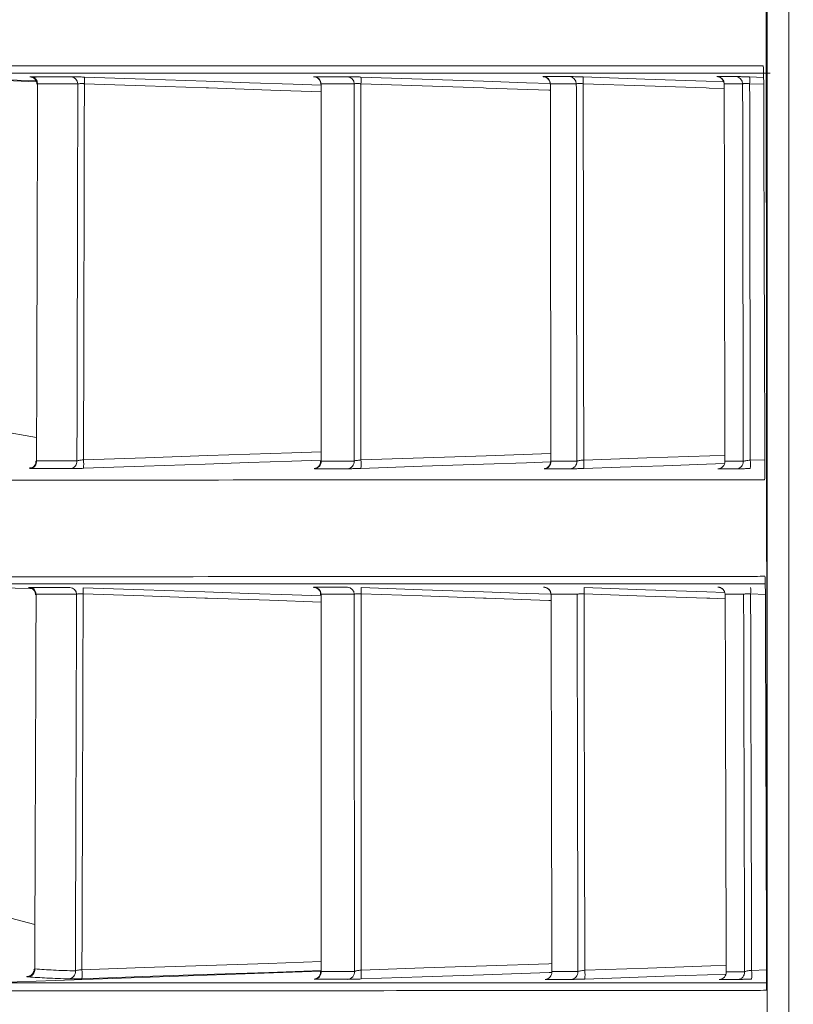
# Model space of a CAD drawing. Header units: millimetres. Extents: x 0 to 1118, y 0 to 864.
# Tile 20 of 256: x 232.9 to 238.13, y 92.89 to 99.55. Entities that reach past the tile are written whole.
import ezdxf

# ---------------------------------------------------------------- set-up
doc = ezdxf.new("R2010")
doc.units = ezdxf.units.MM
doc.styles.add('SLDTEXTSTYLE3', font='TXT', dxfattribs={"width": 0.605})
doc.dimstyles.new('SLDDIMSTYLE1', dxfattribs={"dimtxt": 3.175, "dimasz": 3.302, "dimexe": 0, "dimexo": 0.0625, "dimgap": 0.79375, "dimtad": 0, "dimtih": 1, "dimtoh": 1, "dimdec": 1, "dimlfac": 4, "dimrnd": 1e-09, "dimzin": 4, "dimdsep": 46, "dimtxsty": 'SLDTEXTSTYLE3', "dimsah": 1, "dimcen": 0.09, "dimadec": 0, "dimazin": 1, "dimtfac": 1, "dimtofl": 0, "dimtmove": 0, "dimatfit": 3, "dimfxl": 1, "dimfrac": 2, "dimtolj": 1, "dimtzin": 12, "dimarcsym": 0})

# ---------------------------------------------------------------- blocks, each defined once
blk = doc.blocks.new('_D_2')
at = {"color": 7, "linetype": 'Continuous', "lineweight": 0}
for p, q in [((261.2262, 133.1234), (154.0785, 133.1234)), ((155.6785, 133.1234), (155.6785, 107.5597)), ((155.6785, 77.1234), (155.6785, 102.687)), ((261.2262, 77.1234), (154.0785, 77.1234))]:
    blk.add_line(p, q, dxfattribs=at)
for points in [[(155.6785, 133.1234), (155.1705, 129.8214), (156.1865, 129.8214)], [(155.6785, 77.1234), (156.1865, 80.4254), (155.1705, 80.4254)]]:
    blk.add_solid(points, dxfattribs=at)
at = {"color": 7, "linetype": 'Continuous', "lineweight": 0, "insert": (150.2215, 106.7798), "char_height": 3.175, "attachment_point": 1, "style": 'SLDTEXTSTYLE3'}
blk.add_mtext('224.0', dxfattribs=at)

msp = doc.modelspace()

# ---------------------------------------------------------------- linework, layer by layer
at = {"color": 7, "linetype": 'Continuous', "lineweight": 15}
for p, q in [((237.9512, 76.3734), (237.9512, 133.1234)), ((231.1908, 99.1962), (233.0085, 99.1327)), ((233.0097, 96.7246), (232.7523, 96.7715)), ((234.9339, 96.5666), (234.9311, 96.5645)), ((236.4879, 96.5656), (236.4866, 96.564)), ((231.8605, 95.7417), (232.9797, 95.7027)), ((232.998, 93.4315), (232.7263, 93.503)), ((234.9338, 93.1136), (234.931, 93.1105)), ((236.4948, 93.1123), (236.4935, 93.11))]:
    msp.add_line(p, q, dxfattribs=at)
at = {"color": 9, "linetype": 'Continuous', "lineweight": 0}
for p, q in [((238.0976, 133.1234), (238.0976, 76.3734)), ((233.0068, 99.1376), (231.4876, 99.1907)), ((237.8321, 99.1647), (237.9267, 99.1614)), ((237.927, 99.1155), (237.8321, 99.1188)), ((232.9623, 96.5211), (232.9794, 96.5217)), ((237.8367, 96.572), (237.9352, 96.5754)), ((237.9383, 95.6639), (237.8387, 95.6673)), ((237.8456, 93.1205), (237.9464, 93.124)), ((232.6992, 93.0365), (234.9338, 93.1145))]:
    msp.add_line(p, q, dxfattribs=at)
at = {"color": 9, "linetype": 'Continuous', "lineweight": 0, "flags": 128}
for points in [[(233.3328, 99.1636), (233.7443, 99.1494), (234.1559, 99.1352), (234.4498, 99.1251), (234.7438, 99.115), (234.9342, 99.1084)], [(234.9342, 99.0637), (234.5935, 99.0754), (234.1733, 99.0899), (234.1559, 99.0905), (233.7443, 99.1047), (233.3328, 99.1188)], [(235.2033, 99.1641), (235.6175, 99.1498), (236.0317, 99.1355), (236.3234, 99.1254), (236.4824, 99.1199)], [(236.4846, 99.0747), (236.4739, 99.075), (236.0504, 99.0896), (236.0317, 99.0903), (235.6175, 99.1046), (235.2033, 99.1189)], [(236.7065, 99.1644), (237.1223, 99.1501), (237.5381, 99.1357), (237.6567, 99.1315)], [(237.6603, 99.0859), (237.5582, 99.0894), (237.5381, 99.0901), (237.1223, 99.1045), (236.7065, 99.1189)], [(233.3269, 96.5746), (233.7471, 96.589), (234.1674, 96.6034), (234.452, 96.6132), (234.7366, 96.6229), (234.9339, 96.6297)], [(235.2035, 96.5735), (235.627, 96.5881), (236.0505, 96.6027), (236.4878, 96.6177)], [(236.7101, 96.5727), (237.1359, 96.5874), (237.5617, 96.6021), (237.6647, 96.6056)], [(234.9339, 96.5722), (234.7366, 96.5655), (234.4427, 96.5554), (234.1489, 96.5453), (233.7379, 96.5312), (233.3269, 96.5171)], [(236.4852, 96.5608), (236.3227, 96.5552), (236.031, 96.5451), (235.6173, 96.5309), (235.2035, 96.5166)], [(237.6611, 96.5492), (237.541, 96.545), (237.2487, 96.5349), (236.9564, 96.5248), (236.7101, 96.5163)], [(233.3244, 95.7096), (233.7359, 95.6954), (234.1475, 95.6812), (234.4428, 95.671), (234.7381, 95.6608), (234.9337, 95.654)], [(234.9337, 95.6125), (234.5848, 95.6245), (234.1647, 95.639), (234.1475, 95.6396), (233.7359, 95.6538), (233.3244, 95.668)], [(235.2037, 95.7101), (235.6179, 95.6958), (236.0321, 95.6814), (236.3247, 95.6713), (236.4871, 95.6657)], [(236.4895, 95.6234), (236.4741, 95.6239), (236.0507, 95.6385), (236.0321, 95.6392), (235.6179, 95.6535), (235.2037, 95.6678)], [(236.7118, 95.7105), (237.1276, 95.696), (237.5435, 95.6816), (237.6631, 95.6775)], [(237.6669, 95.6345), (237.5634, 95.6381), (237.5435, 95.6388), (237.1276, 95.6532), (236.7118, 95.6676)], [(233.3163, 93.1254), (233.7365, 93.1397), (234.1566, 93.1539), (234.5767, 93.1682), (234.9338, 93.1803)], [(234.9338, 93.1196), (234.5799, 93.1076), (234.1378, 93.0926), (233.727, 93.0787), (233.3163, 93.0647)], [(235.2046, 93.1224), (235.628, 93.137), (236.0515, 93.1516), (236.4749, 93.1661), (236.4946, 93.1668)], [(236.7176, 93.1214), (237.1433, 93.1361), (237.569, 93.1507), (237.6737, 93.1544)], [(236.4922, 93.1069), (236.4752, 93.1064), (236.0317, 93.0911), (235.6182, 93.0769), (235.2046, 93.0626)], [(237.6707, 93.0952), (237.5481, 93.091), (237.2547, 93.0809), (236.9613, 93.0707), (236.7176, 93.0623)]]:
    msp.add_lwpolyline(points, dxfattribs=at)
at = {"color": 7, "linetype": 'Continuous', "lineweight": 15, "flags": 128}
for points in [[(237.6162, 99.167), (237.6145, 99.1671), (237.6155, 99.167), (237.6169, 99.1668), (237.6193, 99.1664), (237.6257, 99.1646), (237.6353, 99.1601), (237.6469, 99.1504), (237.656, 99.1353), (237.6593, 99.1177), (237.6593, 99.1175), (237.6593, 99.1175)], [(237.9377, 95.7368), (237.8226, 95.7368), (237.5084, 95.7368), (237.1203, 95.7368), (236.6392, 95.7368), (235.4217, 95.7368), (233.9138, 95.7368), (232.1278, 95.7368), (232.1278, 95.7368), (232.1278, 95.7368)]]:
    msp.add_lwpolyline(points, dxfattribs=at)
at = {"color": 9, "linetype": 'Continuous', "lineweight": 0}
for centre, radius, start, end in [((232.968, 99.1177), 0.0482, 0.00932, 85.42072), ((233.24, 99.1177), 0.0483, 0.0456, 85.53424), ((232.9779, 99.1412), 0.3555, 356.39109, 3.60891), ((234.8855, 99.1178), 0.0487, 0.25213, 86.21346), ((235.1089, 99.1178), 0.0488, 0.27798, 86.30584), ((234.8491, 99.1415), 0.3549, 356.34916, 3.65084), ((236.4354, 99.1178), 0.0492, 0.41292, 86.86686), ((236.6107, 99.1179), 0.0492, 0.42719, 86.94377), ((236.3532, 99.1417), 0.354, 356.30997, 3.69003), ((237.6107, 99.1179), 0.0496, 0.47246, 87.40734), ((237.7351, 99.1179), 0.0496, 0.47049, 87.46938), ((237.4801, 99.1417), 0.3528, 356.27109, 3.72891), ((232.9608, 96.5634), 0.0486, 274.84474, 5.15889), ((233.2339, 96.5634), 0.0487, 274.71343, 5.00013), ((232.9443, 96.5458), 0.3837, 355.70108, 4.29892), ((234.885, 96.5632), 0.049, 273.93649, 4.00409), ((235.109, 96.5631), 0.049, 273.83217, 3.86125), ((234.8236, 96.5451), 0.381, 355.71852, 4.28148), ((236.4386, 96.563), 0.0493, 273.20588, 2.94185), ((236.6143, 96.563), 0.0493, 273.12114, 2.80691), ((236.3329, 96.5445), 0.3783, 355.72896, 4.27104), ((237.6152, 96.5629), 0.0496, 272.61742, 1.92217), ((237.4622, 96.5441), 0.3755, 355.73222, 4.26778), ((236.4402, 95.6639), 0.0491, 1.27039, 86.89524), ((237.6173, 95.6639), 0.0496, 1.0803, 87.42096), ((232.9582, 95.6637), 0.0481, 1.35045, 85.50931), ((233.2317, 95.6637), 0.0482, 1.35339, 85.61693), ((232.9821, 95.6888), 0.3429, 356.52516, 3.47484), ((234.8851, 95.6638), 0.0487, 1.34734, 86.26527), ((235.1094, 95.6638), 0.0487, 1.34213, 86.35394), ((234.8607, 95.6889), 0.3437, 356.47415, 3.52585), ((236.3685, 95.689), 0.344, 356.427, 3.573), ((237.4957, 95.689), 0.3437, 356.38115, 3.61885), ((232.9477, 93.1257), 0.0493, 275.61196, 5.71065), ((233.2231, 93.112), 0.049, 275.02926, 6.00615), ((232.925, 93.0951), 0.3925, 355.56519, 4.43481), ((234.8233, 93.0925), 0.3825, 355.51591, 4.48409), ((236.3385, 93.0918), 0.3802, 355.54598, 4.45402), ((237.4692, 93.0913), 0.3776, 355.5653, 4.4347), ((234.8849, 93.1092), 0.049, 273.95877, 5.09192), ((235.1101, 93.1092), 0.0491, 273.85207, 4.91842), ((236.4455, 93.1091), 0.0493, 273.21302, 3.79253), ((236.6217, 93.1091), 0.0494, 273.12671, 3.62588), ((237.6243, 93.109), 0.0496, 272.61551, 2.52079)]:
    msp.add_arc(centre, radius, start, end, dxfattribs=at)
at = {"color": 7, "linetype": 'Continuous', "lineweight": 15}
for centre, start, end in [((237.7396, 96.5629), 272.55101, 1.79053), ((237.7487, 93.109), 272.54837, 2.35423)]:
    msp.add_arc(centre, 0.0497, start, end, dxfattribs=at)
for points, knots in [([(237.951, 117.1004), (237.9481, 115.3423), (237.9344, 107.1065), (237.9438, 98.8707), (237.9512, 92.3929)], [0, 0, 0, 0, 0.21347, 1, 1, 1, 1]), ([(237.9512, 93.5788), (237.948, 100.0925), (237.9443, 107.539), (237.9504, 114.9854), (237.9512, 115.9182)], [0, 0, 0, 0, 0.874734, 1, 1, 1, 1]), ([(231.4438, 99.2386), (232.0864, 99.2387), (233.3738, 99.239), (234.9655, 99.2393), (236.0705, 99.2396), (236.7905, 99.2398), (237.2945, 99.24), (237.7274, 99.2403), (237.8577, 99.2405), (237.923, 99.2406)], [0, 0, 0, 0, 0.186073, 0.3728, 0.558867, 0.652281, 0.74582, 0.872661, 1, 1, 1, 1]), ([(237.9713, 99.1908), (237.9063, 99.1908), (237.776, 99.1908), (237.3436, 99.1907), (236.8403, 99.1908), (236.12, 99.1907), (235.0189, 99.1907), (233.4091, 99.1907), (232.1581, 99.1907), (231.4876, 99.1907), (231.4876, 99.1907)], [0, 0, 0, 0, 0.12684, 0.254237, 0.347262, 0.440291, 0.627247, 0.813292, 0.999999, 1, 1, 1, 1]), ([(232.9701, 99.1647), (232.9699, 99.1647), (232.9695, 99.1648), (232.9706, 99.1646), (232.9729, 99.1642), (232.978, 99.163), (232.9868, 99.1595), (232.9984, 99.1512), (233.008, 99.1374), (233.0128, 99.1241), (233.0118, 99.1168), (233.0116, 99.1154)], [0, 0, 0, 0, 0.040664, 0.100161, 0.147063, 0.203038, 0.328993, 0.50055, 0.728247, 0.948743, 1, 1, 1, 1]), ([(233.0161, 99.1177), (233.0159, 99.0264), (233.0153, 98.7398), (233.0141, 98.2582), (233.0125, 97.6836), (233.0109, 97.12), (233.0098, 96.7519), (233.0092, 96.5678)], [0, 0, 0, 0, 0.107068, 0.33632, 0.565601, 0.782788, 1, 1, 1, 1]), ([(233.0161, 99.1177), (233.0146, 99.1173), (233.0122, 99.1166), (233.0127, 99.1156), (233.0129, 99.1153)], [0, 0, 0, 0, 0.620809, 1, 1, 1, 1]), ([(233.3328, 99.1636), (233.3283, 99.1637), (233.3126, 99.1643), (233.2869, 99.165), (233.2596, 99.1657), (233.249, 99.1658), (233.2438, 99.1658)], [0, 0, 0, 0, 0.118772, 0.411568, 0.705814, 1, 1, 1, 1]), ([(234.8888, 99.1656), (234.8886, 99.1656), (234.8881, 99.1657), (234.8892, 99.1656), (234.8912, 99.1652), (234.8959, 99.1642), (234.9043, 99.1612), (234.9163, 99.1534), (234.9267, 99.1397), (234.9319, 99.1256), (234.931, 99.118), (234.9308, 99.1163)], [0, 0, 0, 0, 0.043982, 0.096966, 0.139983, 0.1908, 0.305883, 0.470997, 0.715913, 0.935776, 1, 1, 1, 1]), ([(234.9342, 99.118), (234.9333, 99.1177), (234.9316, 99.1172), (234.932, 99.1165), (234.9322, 99.1162)], [0, 0, 0, 0, 0.545488, 1, 1, 1, 1]), ([(234.9342, 99.118), (234.9342, 99.0214), (234.9342, 98.7309), (234.9341, 98.2469), (234.934, 97.6761), (234.9339, 97.1159), (234.9339, 96.7497), (234.9339, 96.5666)], [0, 0, 0, 0, 0.113288, 0.340801, 0.568336, 0.784158, 1, 1, 1, 1]), ([(235.2033, 99.1641), (235.1967, 99.1643), (235.1789, 99.1649), (235.1518, 99.1657), (235.1259, 99.1663), (235.1167, 99.1664), (235.112, 99.1665)], [0, 0, 0, 0, 0.1655219, 0.4429154, 0.7214817, 1, 1, 1, 1]), ([(236.4405, 99.1663), (236.4394, 99.1664), (236.4379, 99.1665), (236.4398, 99.1663), (236.442, 99.166), (236.4468, 99.165), (236.4565, 99.1616), (236.4686, 99.1531), (236.4784, 99.139), (236.4832, 99.126), (236.4823, 99.1185), (236.4821, 99.117)], [0, 0, 0, 0, 0.175193, 0.219911, 0.253498, 0.295716, 0.400462, 0.578276, 0.76007, 0.949364, 1, 1, 1, 1]), ([(236.4845, 99.1182), (236.484, 99.118), (236.4829, 99.1177), (236.4833, 99.1171), (236.4835, 99.1169)], [0, 0, 0, 0, 0.4302606, 1, 1, 1, 1]), ([(236.4845, 99.1182), (236.4846, 99.0237), (236.4849, 98.7349), (236.4855, 98.252), (236.4862, 97.6796), (236.487, 97.1174), (236.4876, 96.7495), (236.4879, 96.5656)], [0, 0, 0, 0, 0.110843, 0.338807, 0.566791, 0.783387, 1, 1, 1, 1]), ([(236.7065, 99.1644), (236.6977, 99.1647), (236.6776, 99.1654), (236.6494, 99.1663), (236.6251, 99.1669), (236.6173, 99.167), (236.6133, 99.167)], [0, 0, 0, 0, 0.20896, 0.472013, 0.736026, 1, 1, 1, 1]), ([(237.6602, 99.1183), (237.6604, 99.0245), (237.6608, 98.7362), (237.6616, 98.2538), (237.6626, 97.6808), (237.6636, 97.1177), (237.6644, 96.749), (237.6648, 96.5646)], [0, 0, 0, 0, 0.110052, 0.338067, 0.566098, 0.783042, 1, 1, 1, 1]), ([(237.8321, 99.1647), (237.832, 99.1647), (237.8207, 99.1651), (237.7981, 99.1658), (237.7691, 99.1667), (237.7467, 99.1673), (237.7404, 99.1674), (237.7373, 99.1675)], [0, 0, 0, 0, 0.003794, 0.251948, 0.500785, 0.750408, 1, 1, 1, 1]), ([(233.0046, 96.565), (233.0048, 96.5635), (233.0057, 96.5562), (233.0014, 96.5445), (232.9939, 96.5326), (232.9851, 96.5247), (232.9769, 96.5199), (232.9701, 96.5174), (232.9659, 96.5164), (232.9639, 96.516), (232.9628, 96.5159), (232.9628, 96.5159), (232.9627, 96.5159)], [0, 0, 0, 0, 0.05767, 0.269981, 0.440366, 0.583946, 0.703872, 0.797114, 0.855204, 0.895774, 0.941305, 1, 1, 1, 1]), ([(233.0092, 96.5678), (233.0071, 96.5669), (233.0046, 96.566), (233.0055, 96.5652), (233.0057, 96.5651)], [0, 0, 0, 0, 0.857757, 1, 1, 1, 1]), ([(233.2379, 96.5149), (233.2398, 96.5149), (233.2464, 96.5149), (233.2642, 96.5152), (233.2934, 96.516), (233.3157, 96.5167), (233.3269, 96.5171)], [0, 0, 0, 0, 0.120486, 0.414994, 0.707458, 1, 1, 1, 1]), ([(234.9304, 96.5644), (234.9306, 96.5626), (234.9314, 96.5552), (234.927, 96.5433), (234.9194, 96.5315), (234.9106, 96.5237), (234.9023, 96.519), (234.8957, 96.5166), (234.8914, 96.5156), (234.8893, 96.5152), (234.8882, 96.5151), (234.8877, 96.515), (234.8879, 96.515), (234.8879, 96.515)], [0, 0, 0, 0, 0.0665299, 0.2770781, 0.4459792, 0.5882041, 0.7070106, 0.7999377, 0.8533631, 0.8912077, 0.9298311, 0.9854729, 1, 1, 1, 1]), ([(235.1123, 96.5142), (235.1148, 96.5143), (235.1216, 96.5143), (235.1409, 96.5147), (235.17, 96.5155), (235.1924, 96.5162), (235.2035, 96.5166)], [0, 0, 0, 0, 0.167484, 0.446072, 0.723004, 1, 1, 1, 1]), ([(236.4857, 96.5641), (236.4854, 96.5585), (236.4847, 96.5479), (236.4775, 96.5348), (236.4689, 96.5256), (236.4603, 96.5198), (236.4527, 96.5166), (236.4471, 96.5151), (236.4442, 96.5146), (236.4428, 96.5144), (236.4421, 96.5143), (236.4422, 96.5143), (236.4422, 96.5143)], [0, 0, 0, 0, 0.205668, 0.38741, 0.538671, 0.666244, 0.770031, 0.844106, 0.885034, 0.917542, 0.9586, 1, 1, 1, 1]), ([(236.617, 96.5137), (236.6199, 96.5138), (236.6266, 96.5138), (236.6475, 96.5143), (236.6766, 96.5152), (236.699, 96.5159), (236.7101, 96.5163)], [0, 0, 0, 0, 0.211142, 0.474997, 0.737472, 1, 1, 1, 1]), ([(237.7418, 96.5133), (237.7313, 96.5133), (237.7101, 96.5134), (237.6787, 96.5134), (237.6479, 96.5134), (237.6276, 96.5134), (237.6175, 96.5134)], [0, 0, 0, 0, 0.261299, 0.5226, 0.761299, 1, 1, 1, 1]), ([(237.7418, 96.5133), (237.7419, 96.5133), (237.744, 96.5133), (237.752, 96.5135), (237.7739, 96.5141), (237.8031, 96.515), (237.8255, 96.5157), (237.8367, 96.5161)], [0, 0, 0, 0, 0.003484, 0.254351, 0.503672, 0.751814, 1, 1, 1, 1]), ([(237.9328, 96.44), (237.8883, 96.4399), (237.7993, 96.4396), (237.4799, 96.4393), (237.0707, 96.4391), (236.4209, 96.4387), (235.3946, 96.4384), (233.8869, 96.438), (232.6563, 96.4377), (232.04, 96.4375)], [0, 0, 0, 0, 0.110018, 0.220393, 0.317551, 0.414859, 0.610349, 0.804826, 1, 1, 1, 1]), ([(232.0836, 95.7836), (232.6954, 95.7837), (233.9212, 95.7841), (235.4198, 95.7847), (236.4407, 95.7851), (237.0864, 95.7855), (237.4922, 95.7858), (237.8072, 95.7862), (237.8925, 95.7864), (237.9352, 95.7866)], [0, 0, 0, 0, 0.194559, 0.389795, 0.58435, 0.682055, 0.779903, 0.88979, 1, 1, 1, 1]), ([(237.6217, 95.713), (237.6215, 95.7131), (237.621, 95.7131), (237.6222, 95.713), (237.6246, 95.7126), (237.6306, 95.7114), (237.6402, 95.7078), (237.6526, 95.6988), (237.6621, 95.6846), (237.6666, 95.6714), (237.6656, 95.6646), (237.6655, 95.6636)], [0, 0, 0, 0, 0.047601, 0.101346, 0.135966, 0.185772, 0.341464, 0.510964, 0.744184, 0.964452, 1, 1, 1, 1]), ([(232.9602, 95.7107), (232.96, 95.7107), (232.9596, 95.7107), (232.9607, 95.7106), (232.9629, 95.7102), (232.9679, 95.709), (232.9766, 95.7056), (232.988, 95.6976), (232.9977, 95.6841), (233.0027, 95.6706), (233.0018, 95.663), (233.0016, 95.6613)], [0, 0, 0, 0, 0.04005, 0.100581, 0.147922, 0.203491, 0.326708, 0.491222, 0.717167, 0.936352, 1, 1, 1, 1]), ([(233.0063, 95.6649), (233.0059, 95.5721), (233.005, 95.285), (233.0032, 94.8045), (233.0011, 94.2346), (232.999, 93.6765), (232.9975, 93.3126), (232.9968, 93.1306)], [0, 0, 0, 0, 0.10936, 0.338347, 0.567362, 0.783669, 1, 1, 1, 1]), ([(233.0063, 95.6649), (233.0047, 95.6642), (233.0023, 95.663), (233.0028, 95.6617), (233.003, 95.6612)], [0, 0, 0, 0, 0.632478, 1, 1, 1, 1]), ([(234.8882, 95.7116), (234.8881, 95.7116), (234.8876, 95.7117), (234.8887, 95.7115), (234.8907, 95.7112), (234.8953, 95.7102), (234.9034, 95.7073), (234.9152, 95.6999), (234.9257, 95.6865), (234.9312, 95.6723), (234.9304, 95.6643), (234.9302, 95.6622)], [0, 0, 0, 0, 0.04274, 0.096656, 0.140208, 0.190642, 0.303142, 0.46086, 0.703952, 0.922666, 1, 1, 1, 1]), ([(234.9337, 95.665), (234.9328, 95.6645), (234.931, 95.6636), (234.9315, 95.6626), (234.9317, 95.6622)], [0, 0, 0, 0, 0.555777, 1, 1, 1, 1]), ([(234.9337, 95.665), (234.9337, 95.561), (234.9337, 95.2643), (234.9337, 94.7755), (234.9337, 94.2097), (234.9337, 93.6556), (234.9337, 93.2943), (234.9338, 93.1136)], [0, 0, 0, 0, 0.121806, 0.347668, 0.573552, 0.786766, 1, 1, 1, 1]), ([(236.4442, 95.7124), (236.444, 95.7124), (236.4435, 95.7124), (236.4447, 95.7123), (236.4468, 95.712), (236.4516, 95.711), (236.461, 95.7077), (236.4731, 95.6995), (236.483, 95.6856), (236.4879, 95.6725), (236.4871, 95.6648), (236.4869, 95.663)], [0, 0, 0, 0, 0.045297, 0.09847, 0.137948, 0.186567, 0.30595, 0.505749, 0.715325, 0.933422, 1, 1, 1, 1]), ([(236.4894, 95.665), (236.4889, 95.6647), (236.4877, 95.6641), (236.4881, 95.6633), (236.4883, 95.6629)], [0, 0, 0, 0, 0.439655, 1, 1, 1, 1]), ([(236.4894, 95.665), (236.4896, 95.566), (236.4901, 95.2732), (236.491, 94.7872), (236.4922, 94.2177), (236.4934, 93.6593), (236.4943, 93.2947), (236.4948, 93.1123)], [0, 0, 0, 0, 0.115958, 0.34305, 0.570162, 0.785073, 1, 1, 1, 1]), ([(237.6668, 95.6649), (237.6671, 95.5678), (237.6678, 95.2766), (237.669, 94.7918), (237.6706, 94.2208), (237.6722, 93.6605), (237.6733, 93.2943), (237.6739, 93.1112)], [0, 0, 0, 0, 0.113739, 0.341173, 0.568625, 0.784305, 1, 1, 1, 1]), ([(237.9382, 95.6866), (237.9384, 95.6532), (237.9389, 95.4866), (237.9413, 94.7866), (237.9441, 93.9531), (237.946, 93.2529), (237.9465, 93.0861)], [0, 0, 0, 0, 0.038455, 0.192273, 0.807547, 1, 1, 1, 1]), ([(232.992, 93.1278), (232.9922, 93.1258), (232.993, 93.1182), (232.9884, 93.1063), (232.9808, 93.0948), (232.9723, 93.0874), (232.9648, 93.0832), (232.9597, 93.0813), (232.9572, 93.0805), (232.9561, 93.0803), (232.9564, 93.0804), (232.9564, 93.0804)], [0, 0, 0, 0, 0.0786882, 0.2952527, 0.4701591, 0.6174513, 0.7370075, 0.8227389, 0.8910153, 0.9680022, 1, 1, 1, 1]), ([(232.9968, 93.1306), (232.9946, 93.1298), (232.9921, 93.1287), (232.993, 93.128), (232.9932, 93.1279)], [0, 0, 0, 0, 0.8573224, 1, 1, 1, 1]), ([(233.2274, 93.0632), (233.2294, 93.0631), (233.2361, 93.063), (233.254, 93.0631), (233.2829, 93.0637), (233.3052, 93.0644), (233.3163, 93.0647)], [0, 0, 0, 0, 0.124925, 0.419135, 0.709542, 1, 1, 1, 1]), ([(234.9302, 93.1104), (234.9304, 93.1085), (234.9312, 93.1008), (234.9267, 93.0889), (234.919, 93.0772), (234.9103, 93.0695), (234.902, 93.0649), (234.8953, 93.0625), (234.891, 93.0615), (234.889, 93.0612), (234.888, 93.0611), (234.8875, 93.061), (234.8877, 93.061), (234.8877, 93.061)], [0, 0, 0, 0, 0.073303, 0.282043, 0.44999, 0.591317, 0.709265, 0.801142, 0.857943, 0.895198, 0.935628, 0.996157, 1, 1, 1, 1]), ([(235.1134, 93.0603), (235.1161, 93.0603), (235.1229, 93.0603), (235.1423, 93.0607), (235.1713, 93.0615), (235.1935, 93.0623), (235.2046, 93.0626)], [0, 0, 0, 0, 0.1726294, 0.4504967, 0.7251883, 1, 1, 1, 1]), ([(236.6244, 93.0598), (236.6275, 93.0598), (236.6342, 93.0598), (236.6552, 93.0604), (236.6842, 93.0612), (236.7064, 93.0619), (236.7176, 93.0623)], [0, 0, 0, 0, 0.215849, 0.478941, 0.739421, 1, 1, 1, 1]), ([(237.7509, 93.0594), (237.7402, 93.0594), (237.7189, 93.0594), (237.6874, 93.0594), (237.6567, 93.0594), (237.6366, 93.0594), (237.6266, 93.0594)], [0, 0, 0, 0, 0.2632087, 0.5264194, 0.763209, 1, 1, 1, 1]), ([(237.7509, 93.0594), (237.7509, 93.0594), (237.7531, 93.0594), (237.7613, 93.0595), (237.7831, 93.0601), (237.8122, 93.061), (237.8345, 93.0618), (237.8456, 93.0621)], [0, 0, 0, 0, 0.007003, 0.258798, 0.507307, 0.753612, 1, 1, 1, 1]), ([(237.9464, 93.0298), (237.9464, 93.0374), (237.9465, 93.0544), (237.9465, 93.0747), (237.9465, 93.0861)], [0, 0, 0, 0, 0.440717, 1, 1, 1, 1]), ([(237.9452, 92.9861), (237.9203, 92.9859), (237.8704, 92.9856), (237.6497, 92.9852), (237.3294, 92.9849), (236.9007, 92.9845), (236.3831, 92.9842), (235.5823, 92.9837), (234.4074, 92.9832), (233.2396, 92.9828), (232.6547, 92.9826)], [0, 0, 0, 0, 0.094216, 0.188658, 0.289744, 0.391004, 0.492715, 0.59455, 0.796908, 1, 1, 1, 1]), ([(232.6992, 93.0365), (232.6992, 93.0365), (233.307, 93.0365), (234.4394, 93.0364), (235.6271, 93.0364), (236.4265, 93.0363), (236.9441, 93.0363), (237.3759, 93.0363), (237.6943, 93.0363), (237.8887, 93.0362), (237.9297, 93.0362), (237.9432, 93.0362)], [0, 0, 0, 0, 0.000001, 0.212574, 0.425889, 0.532209, 0.638525, 0.745421, 0.85231, 0.951328, 1, 1, 1, 1])]:
    msp.add_open_spline(points, degree=3, knots=knots, dxfattribs=at)
at = {"color": 9, "linetype": 'Continuous', "lineweight": 0}
for points, knots in [([(237.9269, 99.1405), (237.9268, 99.1479), (237.9267, 99.1665), (237.9262, 99.1946), (237.9254, 99.22), (237.9243, 99.2373), (237.9235, 99.2395), (237.923, 99.2406)], [0, 0, 0, 0, 0.1417088, 0.3565246, 0.571126, 0.7855823, 1, 1, 1, 1]), ([(232.9718, 99.1657), (232.9692, 99.1657), (232.9629, 99.1656), (232.9638, 99.1651), (232.9761, 99.1642), (232.9918, 99.1633), (233.0045, 99.1628), (233.0074, 99.1627)], [0, 0, 0, 0, 0.181856, 0.431757, 0.680678, 0.927818, 1, 1, 1, 1]), ([(232.9718, 99.1657), (232.9937, 99.1657), (233.0374, 99.1657), (233.1045, 99.1658), (233.1734, 99.1658), (233.2203, 99.1658), (233.2438, 99.1658)], [0, 0, 0, 0, 0.238935, 0.477871, 0.738935, 1, 1, 1, 1]), ([(233.2883, 99.1177), (233.2413, 99.1177), (233.1512, 99.1177), (233.0598, 99.1177), (233.0161, 99.1177)], [0, 0, 0, 0, 0.5221286, 1, 1, 1, 1]), ([(233.2824, 96.5676), (233.2829, 96.7536), (233.2838, 97.1256), (233.2852, 97.6928), (233.2865, 98.2689), (233.2875, 98.7467), (233.2881, 99.0298), (233.2883, 99.1177)], [0, 0, 0, 0, 0.2194343, 0.4388926, 0.6678505, 0.8968357, 1, 1, 1, 1]), ([(233.3328, 99.1188), (233.3305, 99.119), (233.3227, 99.1194), (233.3098, 99.1197), (233.2961, 99.1192), (233.2909, 99.1182), (233.2883, 99.1177)], [0, 0, 0, 0, 0.118353, 0.409956, 0.704009, 1, 1, 1, 1]), ([(233.3328, 99.1188), (233.3326, 99.0294), (233.332, 98.7447), (233.331, 98.2651), (233.3297, 97.6907), (233.3283, 97.1271), (233.3274, 96.7588), (233.3269, 96.5746)], [0, 0, 0, 0, 0.105194, 0.334821, 0.564476, 0.782226, 1, 1, 1, 1]), ([(234.8887, 99.1664), (234.8871, 99.1664), (234.8825, 99.1663), (234.8816, 99.1661), (234.8873, 99.1657), (234.8886, 99.1656)], [0, 0, 0, 0, 0.290978, 0.83414, 1, 1, 1, 1]), ([(234.8887, 99.1664), (234.9069, 99.1664), (234.9431, 99.1664), (234.9985, 99.1664), (235.0548, 99.1664), (235.093, 99.1665), (235.112, 99.1665)], [0, 0, 0, 0, 0.24105, 0.4821, 0.741049, 1, 1, 1, 1]), ([(235.1577, 99.118), (235.1195, 99.118), (235.0457, 99.118), (234.9705, 99.118), (234.9342, 99.118)], [0, 0, 0, 0, 0.5179, 1, 1, 1, 1]), ([(235.2033, 99.1189), (235.2, 99.1191), (235.1911, 99.1196), (235.1775, 99.1198), (235.1646, 99.1194), (235.16, 99.1185), (235.1577, 99.118)], [0, 0, 0, 0, 0.165035, 0.44148, 0.719955, 1, 1, 1, 1]), ([(235.1579, 96.5664), (235.1579, 96.7514), (235.1578, 97.1215), (235.1578, 97.6854), (235.1577, 98.2579), (235.1577, 98.7382), (235.1577, 99.0251), (235.1577, 99.118)], [0, 0, 0, 0, 0.218031, 0.436081, 0.663496, 0.890933, 1, 1, 1, 1]), ([(235.2033, 99.1189), (235.2033, 99.0245), (235.2033, 98.7361), (235.2034, 98.2542), (235.2034, 97.6833), (235.2035, 97.123), (235.2035, 96.7567), (235.2035, 96.5735)], [0, 0, 0, 0, 0.111005, 0.339109, 0.567235, 0.783608, 1, 1, 1, 1]), ([(236.438, 99.1669), (236.4372, 99.1669), (236.4338, 99.1669), (236.4329, 99.1668), (236.4386, 99.1664), (236.4399, 99.1664)], [0, 0, 0, 0, 0.204665, 0.810223, 1, 1, 1, 1]), ([(236.438, 99.1669), (236.4668, 99.167), (236.5108, 99.167), (236.569, 99.167), (236.5986, 99.167), (236.6133, 99.167)], [0, 0, 0, 0, 0.486614, 0.743306, 1, 1, 1, 1]), ([(236.6599, 99.1182), (236.6303, 99.1182), (236.5726, 99.1182), (236.5133, 99.1182), (236.4845, 99.1182)], [0, 0, 0, 0, 0.513388, 1, 1, 1, 1]), ([(236.7065, 99.1189), (236.7021, 99.1191), (236.6921, 99.1197), (236.6779, 99.1199), (236.6658, 99.1195), (236.6619, 99.1186), (236.6599, 99.1182)], [0, 0, 0, 0, 0.208426, 0.470715, 0.734716, 1, 1, 1, 1]), ([(236.6636, 96.5654), (236.6633, 96.7512), (236.6626, 97.1228), (236.6618, 97.6888), (236.661, 98.2632), (236.6604, 98.7424), (236.66, 99.0275), (236.6599, 99.1182)], [0, 0, 0, 0, 0.2187694, 0.4375557, 0.6655755, 0.8936144, 1, 1, 1, 1]), ([(236.7065, 99.1189), (236.7066, 99.0268), (236.707, 98.7403), (236.7076, 98.2595), (236.7084, 97.6868), (236.7092, 97.1244), (236.7098, 96.7566), (236.7101, 96.5727)], [0, 0, 0, 0, 0.108242, 0.336985, 0.565746, 0.782865, 1, 1, 1, 1]), ([(237.6129, 99.1674), (237.6127, 99.1674), (237.6105, 99.1674), (237.6092, 99.1673), (237.6141, 99.1671), (237.6148, 99.167)], [0, 0, 0, 0, 0.093285, 0.866695, 1, 1, 1, 1]), ([(237.6129, 99.1674), (237.6234, 99.1674), (237.6442, 99.1674), (237.6753, 99.1674), (237.7064, 99.1675), (237.727, 99.1675), (237.7373, 99.1675)], [0, 0, 0, 0, 0.245871, 0.491743, 0.74587, 1, 1, 1, 1]), ([(237.7847, 99.1183), (237.7641, 99.1183), (237.7234, 99.1183), (237.6811, 99.1183), (237.6602, 99.1183)], [0, 0, 0, 0, 0.50826, 1, 1, 1, 1]), ([(237.8321, 99.1188), (237.8265, 99.1191), (237.8152, 99.1198), (237.8006, 99.12), (237.7894, 99.1195), (237.7863, 99.1187), (237.7847, 99.1183)], [0, 0, 0, 0, 0.251326, 0.499563, 0.749256, 1, 1, 1, 1]), ([(237.7893, 96.5645), (237.7889, 96.7505), (237.7881, 97.1225), (237.787, 97.6889), (237.786, 98.2635), (237.7853, 98.7426), (237.7848, 99.0277), (237.7847, 99.1183)], [0, 0, 0, 0, 0.218865, 0.437745, 0.665715, 0.893701, 1, 1, 1, 1]), ([(237.8321, 99.1188), (237.8323, 99.0269), (237.8327, 98.7404), (237.8334, 98.2598), (237.8344, 97.6869), (237.8355, 97.1242), (237.8363, 96.7561), (237.8367, 96.572)], [0, 0, 0, 0, 0.108126, 0.336861, 0.565612, 0.782799, 1, 1, 1, 1]), ([(237.9269, 99.1405), (237.9275, 98.9238), (237.9288, 98.4905), (237.9309, 97.8318), (237.9331, 97.1817), (237.9346, 96.7482), (237.9353, 96.5401)], [0, 0, 0, 0, 0.249966, 0.499932, 0.759886, 1, 1, 1, 1]), ([(233.2379, 96.5149), (233.2136, 96.5149), (233.165, 96.5149), (233.0951, 96.5149), (233.0284, 96.5149), (232.9861, 96.5149), (232.9649, 96.5149)], [0, 0, 0, 0, 0.26939, 0.538782, 0.76939, 1, 1, 1, 1]), ([(233.0092, 96.5678), (233.0515, 96.5677), (233.1186, 96.5677), (233.2094, 96.5676), (233.2581, 96.5676), (233.2824, 96.5676)], [0, 0, 0, 0, 0.461218, 0.730608, 1, 1, 1, 1]), ([(233.3269, 96.5746), (233.3213, 96.5741), (233.31, 96.5731), (233.2955, 96.5709), (233.2866, 96.569), (233.2833, 96.5679), (233.2824, 96.5676)], [0, 0, 0, 0, 0.289395, 0.581439, 0.878143, 1, 1, 1, 1]), ([(235.1123, 96.5142), (235.0924, 96.5143), (235.0526, 96.5143), (234.9952, 96.5143), (234.9405, 96.5143), (234.9058, 96.5143), (234.8884, 96.5143)], [0, 0, 0, 0, 0.269538, 0.539077, 0.769538, 1, 1, 1, 1]), ([(234.9339, 96.5666), (234.9686, 96.5666), (235.0237, 96.5665), (235.0982, 96.5665), (235.138, 96.5665), (235.1579, 96.5664)], [0, 0, 0, 0, 0.460922, 0.73046, 1, 1, 1, 1]), ([(235.2035, 96.5735), (235.1979, 96.573), (235.1867, 96.5721), (235.1722, 96.57), (235.1625, 96.5681), (235.1592, 96.5669), (235.1579, 96.5664)], [0, 0, 0, 0, 0.274277, 0.550709, 0.830926, 1, 1, 1, 1]), ([(236.617, 96.5137), (236.6017, 96.5138), (236.5712, 96.5138), (236.5129, 96.5138), (236.4693, 96.5138), (236.4414, 96.5138)], [0, 0, 0, 0, 0.264219, 0.528439, 1, 1, 1, 1]), ([(236.4879, 96.5656), (236.5158, 96.5655), (236.5595, 96.5655), (236.6178, 96.5655), (236.6483, 96.5654), (236.6636, 96.5654)], [0, 0, 0, 0, 0.47156, 0.735779, 1, 1, 1, 1]), ([(236.7101, 96.5727), (236.7045, 96.5722), (236.6933, 96.5713), (236.6788, 96.5693), (236.6684, 96.5673), (236.6651, 96.566), (236.6636, 96.5654)], [0, 0, 0, 0, 0.260139, 0.52208, 0.787165, 1, 1, 1, 1]), ([(237.6648, 96.5646), (237.685, 96.5646), (237.7163, 96.5646), (237.7575, 96.5645), (237.7787, 96.5645), (237.7893, 96.5645)], [0, 0, 0, 0, 0.477398, 0.738698, 1, 1, 1, 1]), ([(237.8367, 96.572), (237.8311, 96.5716), (237.8198, 96.5706), (237.8053, 96.5687), (237.794, 96.5666), (237.7909, 96.5652), (237.7893, 96.5645)], [0, 0, 0, 0, 0.246067, 0.493676, 0.743953, 1, 1, 1, 1]), ([(237.9328, 96.44), (237.933, 96.4405), (237.9335, 96.4417), (237.9343, 96.4537), (237.9349, 96.4763), (237.9353, 96.5063), (237.9353, 96.5288), (237.9353, 96.5401)], [0, 0, 0, 0, 0.140912, 0.355465, 0.570201, 0.785084, 1, 1, 1, 1]), ([(237.9382, 95.6866), (237.9382, 95.694), (237.9381, 95.7126), (237.9377, 95.7407), (237.937, 95.766), (237.9362, 95.7833), (237.9356, 95.7855), (237.9352, 95.7866)], [0, 0, 0, 0, 0.141725, 0.356504, 0.571083, 0.785558, 1, 1, 1, 1]), ([(236.4429, 95.713), (236.442, 95.7129), (236.4386, 95.7129), (236.4378, 95.7128), (236.4435, 95.7124), (236.4448, 95.7123)], [0, 0, 0, 0, 0.208708, 0.815453, 1, 1, 1, 1]), ([(237.6195, 95.7134), (237.6193, 95.7134), (237.617, 95.7134), (237.6159, 95.7134), (237.6213, 95.7131), (237.6223, 95.713)], [0, 0, 0, 0, 0.091421, 0.824654, 1, 1, 1, 1]), ([(232.962, 95.7117), (232.9593, 95.7116), (232.9529, 95.7116), (232.954, 95.7111), (232.9665, 95.7101), (232.9824, 95.7093), (232.9952, 95.7087), (232.9982, 95.7086)], [0, 0, 0, 0, 0.184996, 0.435384, 0.682848, 0.926102, 1, 1, 1, 1]), ([(232.962, 95.7117), (232.9841, 95.7117), (233.0284, 95.7117), (233.096, 95.7117), (233.1651, 95.7117), (233.212, 95.7118), (233.2354, 95.7118)], [0, 0, 0, 0, 0.2407123, 0.4814257, 0.7407122, 1, 1, 1, 1]), ([(233.2799, 95.6649), (233.2329, 95.6649), (233.1424, 95.6649), (233.0505, 95.6649), (233.0063, 95.6649)], [0, 0, 0, 0, 0.518574, 1, 1, 1, 1]), ([(233.2718, 93.1171), (233.2725, 93.3018), (233.2737, 93.6712), (233.2755, 94.2348), (233.2773, 94.8076), (233.2788, 95.2871), (233.2796, 95.5731), (233.2799, 95.6649)], [0, 0, 0, 0, 0.2183942, 0.4368124, 0.6646127, 0.8924403, 1, 1, 1, 1]), ([(233.3244, 95.668), (233.3221, 95.6681), (233.3144, 95.6685), (233.3014, 95.6684), (233.2877, 95.6673), (233.2825, 95.6657), (233.2799, 95.6649)], [0, 0, 0, 0, 0.115163, 0.404142, 0.69976, 1, 1, 1, 1]), ([(233.3244, 95.668), (233.3241, 95.5734), (233.3232, 95.2844), (233.3218, 94.8018), (233.32, 94.2313), (233.3182, 93.6723), (233.3169, 93.3077), (233.3163, 93.1254)], [0, 0, 0, 0, 0.111145, 0.339554, 0.567989, 0.783983, 1, 1, 1, 1]), ([(234.8883, 95.7124), (234.8866, 95.7124), (234.8819, 95.7123), (234.8813, 95.7121), (234.8873, 95.7117), (234.8889, 95.7116)], [0, 0, 0, 0, 0.285982, 0.811695, 1, 1, 1, 1]), ([(234.8883, 95.7124), (234.9066, 95.7124), (234.9433, 95.7124), (234.999, 95.7124), (235.0554, 95.7124), (235.0935, 95.7124), (235.1125, 95.7125)], [0, 0, 0, 0, 0.242793, 0.485587, 0.742793, 1, 1, 1, 1]), ([(235.1581, 95.665), (235.12, 95.665), (235.0459, 95.665), (234.9704, 95.665), (234.9337, 95.665)], [0, 0, 0, 0, 0.514414, 1, 1, 1, 1]), ([(235.2037, 95.6678), (235.2004, 95.668), (235.1916, 95.6684), (235.1779, 95.6683), (235.165, 95.6672), (235.1604, 95.6657), (235.1581, 95.665)], [0, 0, 0, 0, 0.161583, 0.436173, 0.71623, 1, 1, 1, 1]), ([(235.159, 93.1134), (235.1589, 93.2972), (235.1588, 93.6647), (235.1585, 94.2251), (235.1583, 94.7943), (235.1582, 95.277), (235.1581, 95.5675), (235.1581, 95.665)], [0, 0, 0, 0, 0.216824, 0.433668, 0.659699, 0.885751, 1, 1, 1, 1]), ([(235.2037, 95.6678), (235.2037, 95.5675), (235.2038, 95.2743), (235.2039, 94.7886), (235.2041, 94.2218), (235.2044, 93.6662), (235.2045, 93.3037), (235.2046, 93.1224)], [0, 0, 0, 0, 0.117745, 0.344461, 0.5712, 0.78559, 1, 1, 1, 1]), ([(236.6652, 95.665), (236.6357, 95.665), (236.5778, 95.665), (236.5185, 95.665), (236.4894, 95.665)], [0, 0, 0, 0, 0.509949, 1, 1, 1, 1]), ([(236.7118, 95.6676), (236.7074, 95.6678), (236.6974, 95.6684), (236.6832, 95.6682), (236.6711, 95.6671), (236.6672, 95.6657), (236.6652, 95.665)], [0, 0, 0, 0, 0.204887, 0.465881, 0.731439, 1, 1, 1, 1]), ([(236.671, 93.1122), (236.6705, 93.2973), (236.6696, 93.6675), (236.6682, 94.2316), (236.667, 94.8042), (236.666, 95.2847), (236.6654, 95.5718), (236.6652, 95.665)], [0, 0, 0, 0, 0.218184, 0.436386, 0.663593, 0.89082, 1, 1, 1, 1]), ([(236.7118, 95.6676), (236.712, 95.5717), (236.7125, 95.2819), (236.7136, 94.7985), (236.7148, 94.2283), (236.7162, 93.6691), (236.7171, 93.304), (236.7176, 93.1214)], [0, 0, 0, 0, 0.112586, 0.340515, 0.568463, 0.784224, 1, 1, 1, 1]), ([(237.7913, 95.6648), (237.7708, 95.6648), (237.7301, 95.6649), (237.6878, 95.6649), (237.6668, 95.6649)], [0, 0, 0, 0, 0.504849, 1, 1, 1, 1]), ([(237.8387, 95.6673), (237.8331, 95.6676), (237.8218, 95.6682), (237.8071, 95.6679), (237.7959, 95.6668), (237.7928, 95.6655), (237.7913, 95.6648)], [0, 0, 0, 0, 0.247756, 0.495146, 0.746365, 1, 1, 1, 1]), ([(237.7983, 93.111), (237.7977, 93.2945), (237.7966, 93.6616), (237.795, 94.2205), (237.7935, 94.7877), (237.7922, 95.2717), (237.7915, 95.5643), (237.7913, 95.6648)], [0, 0, 0, 0, 0.216124, 0.432261, 0.657204, 0.882164, 1, 1, 1, 1]), ([(237.8387, 95.6673), (237.8389, 95.5641), (237.8396, 95.2688), (237.8409, 94.7819), (237.8424, 94.2172), (237.844, 93.6633), (237.8451, 93.3015), (237.8456, 93.1205)], [0, 0, 0, 0, 0.12127, 0.346971, 0.572687, 0.786337, 1, 1, 1, 1]), ([(232.9968, 93.1306), (233.0391, 93.1279), (233.1065, 93.1236), (233.198, 93.1194), (233.2472, 93.1179), (233.2718, 93.1171)], [0, 0, 0, 0, 0.458108, 0.72905, 1, 1, 1, 1]), ([(233.3163, 93.1254), (233.3107, 93.1249), (233.2995, 93.1238), (233.285, 93.1213), (233.2761, 93.1189), (233.2728, 93.1175), (233.2718, 93.1171)], [0, 0, 0, 0, 0.2848614, 0.5743461, 0.8724352, 1, 1, 1, 1]), ([(235.2046, 93.1224), (235.199, 93.1219), (235.1878, 93.1209), (235.1734, 93.1183), (235.1637, 93.1157), (235.1603, 93.1141), (235.159, 93.1134)], [0, 0, 0, 0, 0.2693775, 0.5428003, 0.8238413, 1, 1, 1, 1]), ([(236.7176, 93.1214), (236.712, 93.1209), (236.7007, 93.1199), (236.6863, 93.1174), (236.6759, 93.1148), (236.6725, 93.113), (236.671, 93.1122)], [0, 0, 0, 0, 0.255808, 0.514962, 0.780398, 1, 1, 1, 1]), ([(237.8456, 93.1205), (237.8401, 93.12), (237.8288, 93.1191), (237.8144, 93.1167), (237.8031, 93.1139), (237.7999, 93.112), (237.7983, 93.111)], [0, 0, 0, 0, 0.24216, 0.487153, 0.737424, 1, 1, 1, 1]), ([(232.9577, 93.0807), (232.9543, 93.0803), (232.9452, 93.0792), (232.9425, 93.0777), (232.9492, 93.077), (232.9525, 93.0766)], [0, 0, 0, 0, 0.235349, 0.617706, 1, 1, 1, 1]), ([(233.2274, 93.0632), (233.2028, 93.0639), (233.1536, 93.0655), (233.0831, 93.0687), (233.0161, 93.0724), (232.9737, 93.0752), (232.9525, 93.0766)], [0, 0, 0, 0, 0.270943, 0.541893, 0.770944, 1, 1, 1, 1]), ([(235.1134, 93.0603), (235.0932, 93.0603), (235.0527, 93.0603), (234.9948, 93.0603), (234.94, 93.0603), (234.9055, 93.0603), (234.8883, 93.0603)], [0, 0, 0, 0, 0.272893, 0.545788, 0.772894, 1, 1, 1, 1]), ([(234.9338, 93.1136), (234.9682, 93.1136), (235.0233, 93.1135), (235.0982, 93.1135), (235.1388, 93.1134), (235.159, 93.1134)], [0, 0, 0, 0, 0.454211, 0.727105, 1, 1, 1, 1]), ([(236.6244, 93.0598), (236.609, 93.0598), (236.5782, 93.0598), (236.5197, 93.0598), (236.4761, 93.0598), (236.4483, 93.0598)], [0, 0, 0, 0, 0.266288, 0.532578, 1, 1, 1, 1]), ([(236.4948, 93.1123), (236.5226, 93.1123), (236.5662, 93.1123), (236.6248, 93.1122), (236.6556, 93.1122), (236.671, 93.1122)], [0, 0, 0, 0, 0.467421, 0.73371, 1, 1, 1, 1]), ([(237.6739, 93.1112), (237.6939, 93.1111), (237.7251, 93.1111), (237.7663, 93.1111), (237.7876, 93.111), (237.7983, 93.111)], [0, 0, 0, 0, 0.4735782, 0.7367881, 1, 1, 1, 1]), ([(237.9452, 92.9861), (237.9453, 92.9866), (237.9456, 92.9878), (237.946, 93.0001), (237.9463, 93.0157), (237.9463, 93.0277), (237.9464, 93.0298)], [0, 0, 0, 0, 0.228985, 0.577373, 0.926051, 1, 1, 1, 1])]:
    msp.add_open_spline(points, degree=3, knots=knots, dxfattribs=at)

# ---------------------------------------------------------------- dimensions: what is measured, and where the dimension line sits
at = {"color": 7, "linetype": 'Continuous', "lineweight": 0}
dim = msp.add_linear_dim(base=(155.6785, 133.1234), p1=(262.8262, 77.1234), p2=(262.8262, 133.1234), angle=90, dimstyle='SLDDIMSTYLE1', dxfattribs=at)
dim.commit()
dim.dimension.update_dxf_attribs({"geometry": '_D_2', "text_midpoint": (155.6785, 105.1234), "dimtype": 160})

doc.saveas('drawing.dxf')
